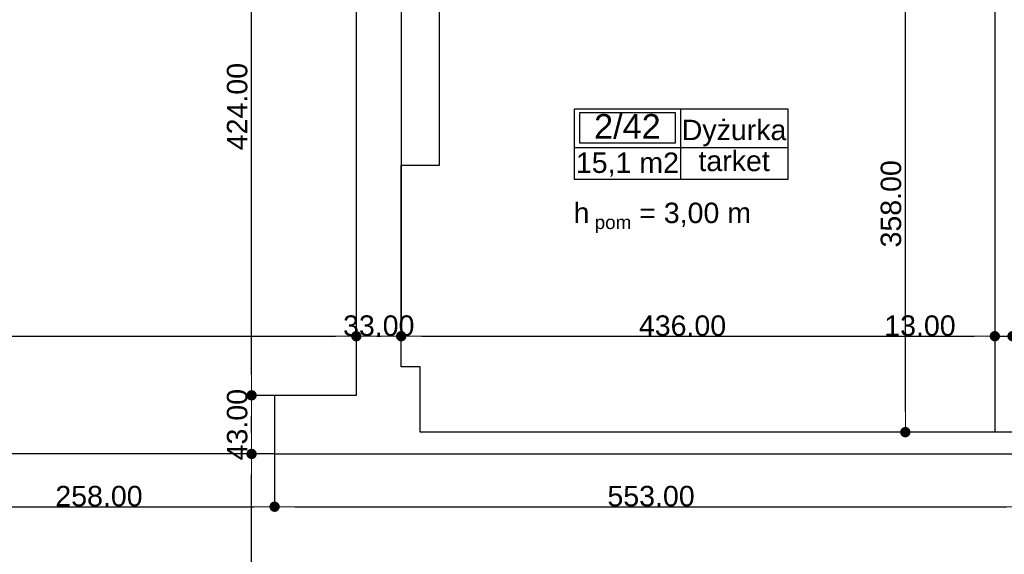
# Model space of a CAD drawing. Header units: millimetres. Extents: x -175445 to -20415, y -559200 to 231527.
# Tile 255 of 256: x -134123 to -126891, y -33495 to -29570. Entities that reach past the tile are written whole.
import ezdxf
from ezdxf.enums import TextEntityAlignment as Align

# ---------------------------------------------------------------- set-up
doc = ezdxf.new("R2010")
doc.units = ezdxf.units.MM
doc.header["$MEASUREMENT"] = 0
for name, color, linetype in [('Linia', 7, 'Continuous'), ('Strefa', 9, 'Continuous'), ('Słup', 7, 'Continuous'), ('Tekst', 7, 'Continuous'), ('Wymiary', 9, 'Continuous'), ('Ściana', 7, 'Continuous')]:
    doc.layers.add(name, color=color, linetype=linetype)
doc.styles.add('Arial', font='txt')
doc.styles.add('Times new roman', font='txt')
doc.dimstyles.new('GENERATED_STYLE__1', dxfattribs={"dimtxt": 150, "dimasz": 152, "dimexe": 0.18, "dimexo": 0, "dimgap": 0.09, "dimtad": 1, "dimtih": 1, "dimtoh": 1, "dimlfac": 0.1, "dimzin": 0, "dimdsep": 46, "dimtxsty": 'Arial', "dimblk": 'ARROWHEAD_11', "dimblk1": 'ARROWHEAD_11', "dimblk2": 'ARROWHEAD_11', "dimcen": 0.09, "dimclrd": 256, "dimclre": 256, "dimclrt": 256, "dimazin": 0, "dimtfac": 1, "dimtdec": 4, "dimtmove": 0, "dimatfit": 3, "dimfxl": 1, "dimtolj": 1, "dimtzin": 0, "dimarcsym": 0})
doc.dimstyles.new('GENERATED_STYLE__3', dxfattribs={"dimtxt": 150, "dimasz": 152, "dimexe": 0.18, "dimexo": 0, "dimgap": 0.09, "dimtad": 1, "dimlfac": 0.1, "dimzin": 0, "dimdsep": 46, "dimtxsty": 'Arial', "dimblk": 'ARROWHEAD_11', "dimblk1": 'ARROWHEAD_11', "dimblk2": 'ARROWHEAD_11', "dimcen": 0.09, "dimclrd": 114, "dimclre": 114, "dimclrt": 114, "dimazin": 0, "dimtfac": 1, "dimtdec": 4, "dimtmove": 2, "dimatfit": 3, "dimfxl": 1, "dimtolj": 1, "dimtzin": 0, "dimarcsym": 0})

# ---------------------------------------------------------------- blocks, each defined once
blk = doc.blocks.new('Dyżurka_2_42_45', base_point=(-123577, 26549.4))
at = {"layer": 'Strefa'}
for p, q in [((-124356.1, 26832.2), (-122789.4, 26832.2)), ((-124356.1, 26313.7), (-124356.1, 26832.2)), ((-123577, 26832.2), (-123577, 26313.7)), ((-122789.4, 26832.2), (-122789.4, 26313.7)), ((-124317.1, 26806.3), (-123616, 26806.3)), ((-124317.1, 26580), (-124317.1, 26806.3)), ((-123616, 26806.3), (-123616, 26580)), ((-124356.1, 26549.4), (-122789.4, 26549.4)), ((-123616, 26580), (-124317.1, 26580)), ((-122789.4, 26313.7), (-124356.1, 26313.7))]:
    blk.add_line(p, q, dxfattribs=at)
at = {"layer": 'Strefa', "style": 'Arial'}
for tag, height, p in [('ROOM_NUMBER', 180, (-123966.6, 26704.3)), ('ROOM_NAME', 150, (-123183.2, 26677.8)), ('floor_f', 150, (-123183.2, 26450.7)), ('ROOM_CALC_AREA', 150, (-123966.6, 26437.3))]:
    blk.add_attdef(tag, text='', height=height, dxfattribs=at).set_placement(p, align=Align.MIDDLE_CENTER)
blk = doc.blocks.new('ARROWHEAD_11')
at = {"color": 0, "linetype": 'Continuous', "lineweight": 0}
blk.add_line((0, 0), (-1, 0), dxfattribs=at)
at = {"color": 0, "linetype": 'Continuous', "lineweight": 0, "const_width": 0.25, "flags": 128}
blk.add_lwpolyline([(-0.125, 0, 1), (0.125, 0, 1)], format="xyb", close=True, dxfattribs=at)
blk = doc.blocks.new('*D2442')
at = {"layer": 'Defpoints', "color": 0}
for p in [(-131650.7, -28953.1), (-138540.7, -29853.1), (-131650.7, -31893.8)]:
    blk.add_point(p, dxfattribs=at)
at = {"layer": 'Wymiary', "lineweight": -2}
for p, q in [((-131650.7, -28953.1), (-131650.7, -31893.9)), ((-138540.7, -29853.1), (-138540.7, -31893.9)), ((-138388.7, -31893.8), (-131802.7, -31893.8))]:
    blk.add_line(p, q, dxfattribs=at)
at = {"layer": 'Wymiary', "lineweight": -2, "xscale": 152, "yscale": 152, "zscale": 152, "rotation": 180}
blk.add_blockref('ARROWHEAD_11', (-138540.7, -31893.8), dxfattribs=at)
at = {"layer": 'Wymiary', "lineweight": -2, "xscale": 152, "yscale": 152, "zscale": 152}
blk.add_blockref('ARROWHEAD_11', (-131650.7, -31893.8), dxfattribs=at)
at = {"layer": 'Wymiary', "lineweight": 13, "insert": (-135095.7, -31817.1), "char_height": 150, "attachment_point": 5, "style": 'Arial'}
blk.add_mtext('\\A1;689.00', dxfattribs=at)
blk = doc.blocks.new('*D2443')
at = {"layer": 'Defpoints', "color": 0}
for p in [(-131650.7, -28953.1), (-131320.7, -28953.1), (-131320.7, -31893.8)]:
    blk.add_point(p, dxfattribs=at)
at = {"layer": 'Wymiary', "lineweight": -2}
for p, q in [((-131650.7, -28953.1), (-131650.7, -31893.9)), ((-131320.7, -28953.1), (-131320.7, -31893.9)), ((-131498.7, -31893.8), (-131472.7, -31893.8))]:
    blk.add_line(p, q, dxfattribs=at)
at = {"layer": 'Wymiary', "lineweight": -2, "xscale": 152, "yscale": 152, "zscale": 152, "rotation": 180}
blk.add_blockref('ARROWHEAD_11', (-131650.7, -31893.8), dxfattribs=at)
at = {"layer": 'Wymiary', "lineweight": -2, "xscale": 152, "yscale": 152, "zscale": 152}
blk.add_blockref('ARROWHEAD_11', (-131320.7, -31893.8), dxfattribs=at)
at = {"layer": 'Wymiary', "lineweight": 13, "insert": (-131485.7, -31817), "char_height": 150, "attachment_point": 5, "style": 'Arial'}
blk.add_mtext('\\A1;33.00', dxfattribs=at)
blk = doc.blocks.new('*D2444')
at = {"layer": 'Defpoints', "color": 0}
for p in [(-131320.7, -28953.1), (-126960.7, -30808.1), (-126960.7, -31893.8)]:
    blk.add_point(p, dxfattribs=at)
at = {"layer": 'Wymiary', "lineweight": -2}
for p, q in [((-131320.7, -28953.1), (-131320.7, -31893.9)), ((-126960.7, -30808.1), (-126960.7, -31893.9)), ((-131168.7, -31893.8), (-127112.7, -31893.8))]:
    blk.add_line(p, q, dxfattribs=at)
at = {"layer": 'Wymiary', "lineweight": -2, "xscale": 152, "yscale": 152, "zscale": 152, "rotation": 180}
blk.add_blockref('ARROWHEAD_11', (-131320.7, -31893.8), dxfattribs=at)
at = {"layer": 'Wymiary', "lineweight": -2, "xscale": 152, "yscale": 152, "zscale": 152}
blk.add_blockref('ARROWHEAD_11', (-126960.7, -31893.8), dxfattribs=at)
at = {"layer": 'Wymiary', "lineweight": 13, "insert": (-129254.6, -31817), "char_height": 150, "attachment_point": 5, "style": 'Arial'}
blk.add_mtext('\\A1;436.00', dxfattribs=at)
blk = doc.blocks.new('*D2445')
at = {"layer": 'Defpoints', "color": 0}
for p in [(-126960.7, -30808.1), (-126830.7, -30808.1), (-126830.7, -31893.8)]:
    blk.add_point(p, dxfattribs=at)
at = {"layer": 'Wymiary', "lineweight": -2}
for p, q in [((-126960.7, -30808.1), (-126960.7, -31893.9)), ((-126830.7, -30808.1), (-126830.7, -31893.9)), ((-127756.4, -31893.8), (-127264.7, -31893.8)), ((-127264.7, -31893.8), (-127112.7, -31893.8)), ((-126960.7, -31893.8), (-126830.7, -31893.8)), ((-126678.7, -31893.8), (-126526.7, -31893.8))]:
    blk.add_line(p, q, dxfattribs=at)
at = {"layer": 'Wymiary', "lineweight": -2, "xscale": 152, "yscale": 152, "zscale": 152}
blk.add_blockref('ARROWHEAD_11', (-126960.7, -31893.8), dxfattribs=at)
at = {"layer": 'Wymiary', "lineweight": -2, "xscale": 152, "yscale": 152, "zscale": 152, "rotation": 180}
blk.add_blockref('ARROWHEAD_11', (-126830.7, -31893.8), dxfattribs=at)
at = {"layer": 'Wymiary', "lineweight": 13, "insert": (-127510.6, -31817), "char_height": 150, "attachment_point": 5, "style": 'Arial'}
blk.add_mtext('\\A1;13.00', dxfattribs=at)
blk = doc.blocks.new('*D2482')
at = {"layer": 'Defpoints', "color": 0}
for p in [(-132250.7, -32328.1), (-134830.7, -32758.1), (-132250.7, -33145.4)]:
    blk.add_point(p, dxfattribs=at)
at = {"layer": 'Wymiary', "lineweight": -2}
for p, q in [((-132250.7, -32328.1), (-132250.7, -33145.6)), ((-134830.7, -32758.1), (-134830.7, -33145.6)), ((-134678.7, -33145.4), (-132402.7, -33145.4))]:
    blk.add_line(p, q, dxfattribs=at)
at = {"layer": 'Wymiary', "lineweight": -2, "xscale": 152, "yscale": 152, "zscale": 152, "rotation": 180}
blk.add_blockref('ARROWHEAD_11', (-134830.7, -33145.4), dxfattribs=at)
at = {"layer": 'Wymiary', "lineweight": -2, "xscale": 152, "yscale": 152, "zscale": 152}
blk.add_blockref('ARROWHEAD_11', (-132250.7, -33145.4), dxfattribs=at)
at = {"layer": 'Wymiary', "lineweight": 13, "insert": (-133540.7, -33068.7), "char_height": 150, "attachment_point": 5, "style": 'Arial'}
blk.add_mtext('\\A1;258.00', dxfattribs=at)
blk = doc.blocks.new('*D2483')
at = {"layer": 'Defpoints', "color": 0}
for p in [(-132250.7, -32328.1), (-126720.7, -32758.1), (-126720.7, -33145.4)]:
    blk.add_point(p, dxfattribs=at)
at = {"layer": 'Wymiary', "lineweight": -2}
for p, q in [((-132250.7, -32328.1), (-132250.7, -33145.6)), ((-126720.7, -32758.1), (-126720.7, -33145.6)), ((-132098.7, -33145.4), (-126872.7, -33145.4))]:
    blk.add_line(p, q, dxfattribs=at)
at = {"layer": 'Wymiary', "lineweight": -2, "xscale": 152, "yscale": 152, "zscale": 152, "rotation": 180}
blk.add_blockref('ARROWHEAD_11', (-132250.7, -33145.4), dxfattribs=at)
at = {"layer": 'Wymiary', "lineweight": -2, "xscale": 152, "yscale": 152, "zscale": 152}
blk.add_blockref('ARROWHEAD_11', (-126720.7, -33145.4), dxfattribs=at)
at = {"layer": 'Wymiary', "lineweight": 13, "insert": (-129485.7, -33068.7), "char_height": 150, "attachment_point": 5, "style": 'Arial'}
blk.add_mtext('\\A1;553.00', dxfattribs=at)
blk = doc.blocks.new('*D2720')
at = {"layer": 'Defpoints', "color": 0}
for p in [(-132419.8, -32758.1), (-132250.7, -32758.1), (-132240.7, -35918.1)]:
    blk.add_point(p, dxfattribs=at)
at = {"layer": 'Wymiary', "color": 114, "lineweight": -2}
for p, q in [((-132250.7, -32758.1), (-132420, -32758.1)), ((-132419.8, -35766.1), (-132419.8, -32910.1)), ((-132240.7, -35918.1), (-132420, -35918.1))]:
    blk.add_line(p, q, dxfattribs=at)
at = {"layer": 'Wymiary', "color": 114, "lineweight": -2, "xscale": 152, "yscale": 152, "zscale": 152}
for p, rotation in [((-132419.8, -32758.1), 90), ((-132419.8, -35918.1), 270)]:
    blk.add_blockref('ARROWHEAD_11', p, dxfattribs=dict(at, rotation=rotation))
at = {"layer": 'Wymiary', "color": 114, "lineweight": 13, "insert": (-132524.8, -34338.1), "char_height": 150, "attachment_point": 5, "rotation": 90, "style": 'Arial'}
blk.add_mtext('\\A1;316.00', dxfattribs=at)
blk = doc.blocks.new('*D2721')
at = {"layer": 'Defpoints', "color": 0}
for p in [(-132419.8, -32328.1), (-132250.7, -32328.1), (-132250.7, -32758.1)]:
    blk.add_point(p, dxfattribs=at)
at = {"layer": 'Wymiary', "color": 114, "lineweight": -2}
for p, q in [((-132250.7, -32328.1), (-132420, -32328.1)), ((-132419.8, -32606.1), (-132419.8, -32480.1)), ((-132250.7, -32758.1), (-132420, -32758.1))]:
    blk.add_line(p, q, dxfattribs=at)
at = {"layer": 'Wymiary', "color": 114, "lineweight": -2, "xscale": 152, "yscale": 152, "zscale": 152}
for p, rotation in [((-132419.8, -32328.1), 90), ((-132419.8, -32758.1), 270)]:
    blk.add_blockref('ARROWHEAD_11', p, dxfattribs=dict(at, rotation=rotation))
at = {"layer": 'Wymiary', "color": 114, "lineweight": 13, "insert": (-132524.8, -32543.1), "char_height": 150, "attachment_point": 5, "rotation": 90, "style": 'Arial'}
blk.add_mtext('\\A1;43.00', dxfattribs=at)
blk = doc.blocks.new('*D2722')
at = {"layer": 'Defpoints', "color": 0}
for p in [(-132419.8, -28088.1), (-131650.7, -28088.1), (-132250.7, -32328.1)]:
    blk.add_point(p, dxfattribs=at)
at = {"layer": 'Wymiary', "color": 114, "lineweight": -2}
for p, q in [((-131650.7, -28088.1), (-132420, -28088.1)), ((-132419.8, -32176.1), (-132419.8, -28240.1)), ((-132250.7, -32328.1), (-132420, -32328.1))]:
    blk.add_line(p, q, dxfattribs=at)
at = {"layer": 'Wymiary', "color": 114, "lineweight": -2, "xscale": 152, "yscale": 152, "zscale": 152}
for p, rotation in [((-132419.8, -28088.1), 90), ((-132419.8, -32328.1), 270)]:
    blk.add_blockref('ARROWHEAD_11', p, dxfattribs=dict(at, rotation=rotation))
at = {"layer": 'Wymiary', "color": 114, "lineweight": 13, "insert": (-132524.8, -30208.1), "char_height": 150, "attachment_point": 5, "rotation": 90, "style": 'Arial'}
blk.add_mtext('\\A1;424.00', dxfattribs=at)
blk = doc.blocks.new('*D2736')
at = {"layer": 'Defpoints', "color": 0}
for p in [(-129240.7, -29018.1), (-127618.1, -29018.1), (-120925.7, -32598.1)]:
    blk.add_point(p, dxfattribs=at)
at = {"layer": 'Wymiary', "color": 114, "lineweight": -2}
for p, q in [((-129240.7, -29018.1), (-127617.9, -29018.1)), ((-127618.1, -32446.1), (-127618.1, -29170.1)), ((-120925.7, -32598.1), (-127618.3, -32598.1))]:
    blk.add_line(p, q, dxfattribs=at)
at = {"layer": 'Wymiary', "color": 114, "lineweight": -2, "xscale": 152, "yscale": 152, "zscale": 152}
for p, rotation in [((-127618.1, -29018.1), 90), ((-127618.1, -32598.1), 270)]:
    blk.add_blockref('ARROWHEAD_11', p, dxfattribs=dict(at, rotation=rotation))
at = {"layer": 'Wymiary', "color": 114, "lineweight": 13, "insert": (-127723.1, -30921.9), "char_height": 150, "attachment_point": 5, "rotation": 90, "style": 'Arial'}
blk.add_mtext('\\A1;358.00', dxfattribs=at)
blk = doc.blocks.new('*D3104')
at = {"layer": 'Defpoints', "color": 0}
for p in [(-171146.4, -21885.2), (-73250.7, -36498.1), (-73250.7, -44436.1)]:
    blk.add_point(p, dxfattribs=at)
at = {"layer": 'Wymiary', "lineweight": -2}
for p, q in [((-171146.4, -21885.2), (-171146.4, -44436.3)), ((-73250.7, -36498.1), (-73250.7, -44436.3)), ((-170994.4, -44436.1), (-73402.7, -44436.1))]:
    blk.add_line(p, q, dxfattribs=at)
at = {"layer": 'Wymiary', "lineweight": -2, "xscale": 152, "yscale": 152, "zscale": 152, "rotation": 180}
blk.add_blockref('ARROWHEAD_11', (-171146.4, -44436.1), dxfattribs=at)
at = {"layer": 'Wymiary', "lineweight": -2, "xscale": 152, "yscale": 152, "zscale": 152}
blk.add_blockref('ARROWHEAD_11', (-73250.7, -44436.1), dxfattribs=at)
at = {"layer": 'Wymiary', "lineweight": 13, "insert": (-122198.5, -44359.4), "char_height": 150, "attachment_point": 5, "style": 'Arial'}
blk.add_mtext('\\A1;9790', dxfattribs=at)

msp = doc.modelspace()

# ---------------------------------------------------------------- linework, layer by layer
at = {"layer": 'Linia', "color": 253}
msp.add_line((-132250.722, -32758.06), (-134830.722, -32758.06), dxfattribs=at)
at = {"layer": 'Słup', "color": 253}
for p, q in [((-131040.722, -30638.06), (-131040.722, -29018.06)), ((-131320.722, -30638.06), (-131040.722, -30638.06)), ((-131180.722, -32118.061), (-131320.722, -32118.061)), ((-131180.722, -32598.06), (-131180.722, -32118.061)), ((-132250.722, -32328.06), (-132250.722, -32598.06)), ((-131650.722, -32328.06), (-132250.722, -32328.06)), ((-132250.722, -32598.06), (-132250.722, -32758.06)), ((-132250.722, -32758.06), (-131650.722, -32758.06)), ((-131610.722, -32758.06), (-131180.722, -32758.06))]:
    msp.add_line(p, q, dxfattribs=at)
at = {"layer": 'Ściana', "color": 253, "flags": 128}
for points in [[(-131650.722, -28088.06), (-131650.722, -32328.06)], [(-126960.722, -29018.06), (-126960.722, -32598.06)], [(-131320.722, -32118.06), (-131320.722, -30638.06)], [(-126960.722, -32598.06), (-131180.722, -32598.06)], [(-131650.722, -32758.06), (-131610.722, -32758.06)], [(-131180.722, -32758.06), (-126720.722, -32758.06)]]:
    msp.add_lwpolyline(points, dxfattribs=at)

# ---------------------------------------------------------------- block references
at = {"layer": 'Strefa', "color": 253}
ref = msp.add_blockref('Dyżurka_2_42_45', (-129269.794, -30507.958), dxfattribs=at)
ref.add_attrib('ROOM_NAME', 'Dyżurka', dxfattribs={"color": 7, "height": 150, "style": 'Arial'}).set_placement((-128875.953, -30379.557), align=Align.MIDDLE_CENTER)
ref.add_attrib('ROOM_NUMBER', '2/42', dxfattribs={"color": 7, "height": 180, "style": 'Arial'}).set_placement((-129659.314, -30353.01), align=Align.MIDDLE_CENTER)
ref.add_attrib('ROOM_CALC_AREA', '15,1 m2', dxfattribs={"color": 7, "height": 150, "style": 'Arial'}).set_placement((-129659.314, -30620.012), align=Align.MIDDLE_CENTER)
ref.add_attrib('floor_f', 'tarket', dxfattribs={"color": 7, "height": 150, "style": 'Arial'}).set_placement((-128875.953, -30606.64), align=Align.MIDDLE_CENTER)

# ---------------------------------------------------------------- texts
at = {"layer": 'Tekst', "color": 253, "insert": (-129403.081, -30869.492), "char_height": 150, "attachment_point": 2, "style": 'Times new roman'}
msp.add_mtext('\\A1;{\\fArial|b0|i0|c0|p38;h\\fArial|b0|i0|c0|p38;\\A1{\\H.66x;\\S ^  pom;}\\fArial|b0|i0|c0|p38; = 3,00 m}', dxfattribs=at)

# ---------------------------------------------------------------- dimensions: what is measured, and where the dimension line sits
at = {"layer": 'Wymiary', "color": 8, "lineweight": 13}
dim = msp.add_linear_dim(base=(-73250.715, -44436.085), p1=(-171146.377, -21885.197), p2=(-73250.715, -36498.101), text='9790', dimstyle='GENERATED_STYLE__1', dxfattribs=at)
dim.commit()
dim.dimension.update_dxf_attribs({"geometry": '*D3104', "text_midpoint": (-122198.546, -44436.085), "dimtype": 160})
for base, p1, p2, picture, middle in [((-132419.846, -28088.06), (-132250.722, -32328.06), (-131650.722, -28088.06), '*D2722', (-132524.846, -30208.06)), ((-127618.087, -29018.06), (-120925.722, -32598.06), (-129240.722, -29018.06), '*D2736', (-127723.087, -30921.889)), ((-132419.846, -32328.06), (-132250.722, -32758.06), (-132250.722, -32328.06), '*D2721', (-132524.846, -32543.06)), ((-132419.846, -32758.06), (-132240.722, -35918.06), (-132250.722, -32758.06), '*D2720', (-132524.846, -34338.06))]:
    dim = msp.add_linear_dim(base=base, p1=p1, p2=p2, angle=90, dimstyle='GENERATED_STYLE__3', dxfattribs=at)
    dim.commit()
    dim.dimension.update_dxf_attribs({"geometry": picture, "text_midpoint": middle, "dimtype": 160, "text_rotation": 90})
for base, p1, p2, picture, middle in [((-131650.722, -31893.758), (-138540.722, -29853.06), (-131650.722, -28953.06), '*D2442', (-135095.722, -31893.758)), ((-131320.722, -31893.758), (-131650.722, -28953.06), (-131320.722, -28953.06), '*D2443', (-131485.722, -31893.758)), ((-126960.722, -31893.758), (-131320.722, -28953.06), (-126960.722, -30808.06), '*D2444', (-129254.551, -31893.758)), ((-126830.722, -31893.758), (-126960.722, -30808.06), (-126830.722, -30808.06), '*D2445', (-127510.583, -31893.758)), ((-132250.722, -33145.396), (-134830.722, -32758.06), (-132250.722, -32328.06), '*D2482', (-133540.722, -33145.396)), ((-126720.722, -33145.396), (-132250.722, -32328.06), (-126720.722, -32758.06), '*D2483', (-129485.722, -33145.396))]:
    dim = msp.add_linear_dim(base=base, p1=p1, p2=p2, dimstyle='GENERATED_STYLE__1', dxfattribs=at)
    dim.commit()
    dim.dimension.update_dxf_attribs({"geometry": picture, "text_midpoint": middle, "dimtype": 160})

doc.saveas('drawing.dxf')
